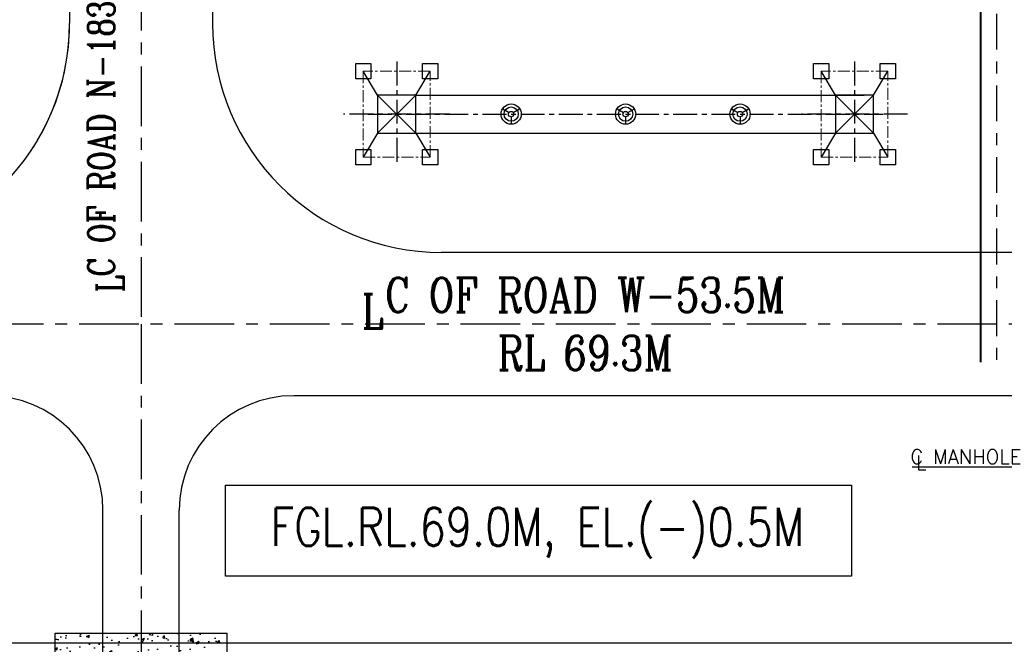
# Model space of a CAD drawing. Header units: inches. Extents: x -341304 to 31571016, y -692717 to 2132253.
# Tile 173 of 256: x 606345 to 657964, y -329256 to -296539. Entities that reach past the tile are written whole.
import ezdxf
from ezdxf.enums import TextEntityAlignment as Align

# ---------------------------------------------------------------- set-up
doc = ezdxf.new("R2010")
doc.units = ezdxf.units.IN
doc.header["$MEASUREMENT"] = 0
for name, pattern in [('CENTER', [2, 1.25, -0.25, 0.25, -0.25]), ('CENTRE', [1.5, 0.75, -0.25, 0.25, -0.25]), ('DASHDOT', [1, 0.5, -0.25, 0, -0.25])]:
    doc.linetypes.add(name, pattern=pattern)
for name, color, linetype in [('0-ROAD', 2, 'Continuous'), ('CEN', 1, 'CENTER'), ('CW MU', 150, 'Continuous'), ('ENCASING', 44, 'Continuous'), ('TCE-ME-ROAD', 244, 'Continuous'), ('text', 3, 'Continuous'), ('TOWER', 7, 'Continuous')]:
    doc.layers.add(name, color=color, linetype=linetype)
doc.layers.add('CENTER', color=2, linetype='CENTER', lineweight=15)
doc.styles.add('ROMANC', font='ROMANC.SHX')
doc.styles.add('ROMANS', font='romans')

# ---------------------------------------------------------------- blocks, each defined once
blk = doc.blocks.new('A$C388E31B1')
at = {"layer": 'text', "char_height": 1000, "width": 6911.2, "attachment_point": 1, "rotation": 90, "style": 'ROMANS'}
for s, insert in [('\\pi1227;{\\W0.8;2300NB \\P\\pi7.9816;CW SUPPLY \\P\\pi2503.2;U#1}', (17668, -786)), ('\\pi1227;{\\W0.8;2300NB \\P\\pi7.9816;CW SUPPLY \\P\\pi2388.9;U#2}', (24067, -905)), ('\\pi1227;{\\W0.8;2300NB \\P\\pi27.029;CW RETURN \\P\\pi2388.9;U#2}', (30467, -954))]:
    blk.add_mtext(s, dxfattribs=dict(at, insert=insert))
blk = doc.blocks.new('BTG Road')
at = {"layer": 'TCE-ME-ROAD', "color": 11, "linetype": 'CENTER', "ltscale": 2500}
for p, q in [((2701394, 219644), (2701394, 641519)), ((2701394, 424519), (2679893, 424519)), ((2754894, 424519, 43814), (2701394, 424519, 43814))]:
    blk.add_line(p, q, dxfattribs=at)
at = {"layer": 'TCE-ME-ROAD'}
for p, q in [((2754894, 428269), (2717144, 428269)), ((2680362, 426519), (2691644, 426519)), ((2680362, 422519), (2691644, 422519)), ((2754894, 420769), (2717144, 420769)), ((2697644, 230019), (2697644, 416519)), ((2705144, 378188), (2705144, 408769))]:
    blk.add_line(p, q, dxfattribs=at)
for centre, radius, start, end in [((2717144, 440269), 12000, 180, 270), ((2691644, 432519), 6000, 270, 0), ((2717144, 440269), 12000, 237.3227, 270), ((2691644, 416519), 6000, 0, 90), ((2717144, 408769), 12000, 90, 180)]:
    blk.add_arc(centre, radius, start, end, dxfattribs=at)
blk = doc.blocks.new('400LAPL')
at = {"color": 230, "ltscale": 700}
for p, q in [((-442, 255), (-108, 62)), ((108, 62), (442, 255)), ((0, -125), (0, -510))]:
    blk.add_line(p, q, dxfattribs=at)
for radius, start, end in [(530, 0, 180), (530, 180, 0), (142, 0, 180), (142, 180, 0)]:
    blk.add_arc((0, 0), radius, start, end, dxfattribs=at)
blk = doc.blocks.new('TWRH')
at = {"ltscale": 3000}
for p, q in [((-1000, 1000), (-2250, 1750)), ((1000, 1000), (2250, 1750)), ((1000, 1000), (-1000, 1000)), ((-1000, 1000), (-1000, -1000)), ((1000, -1000), (1000, 1000)), ((-1000, -1000), (-2250, -1750)), ((-1000, -1000), (1000, -1000)), ((1000, -1000), (2250, -1750))]:
    blk.add_line(p, q, dxfattribs=at)
at = {"ltscale": 100}
for p, q in [((-1000, 1000), (1000, -1000)), ((1000, 1000), (-1000, -1000))]:
    blk.add_line(p, q, dxfattribs=at)
for points in [[(-2650, 2150), (-1850, 2150), (-1850, 1350), (-2650, 1350)], [(1850, 2150), (2650, 2150), (2650, 1350), (1850, 1350)], [(-2650, -1350), (-1850, -1350), (-1850, -2150), (-2650, -2150)], [(1850, -1350), (2650, -1350), (2650, -2150), (1850, -2150)]]:
    blk.add_lwpolyline(points, close=True, dxfattribs=at)
at = {"layer": 'CEN', "ltscale": 1000}
for p, q in [((0, -2781), (0, 2781)), ((2753, 0), (-2753, 0))]:
    blk.add_line(p, q, dxfattribs=at)
at = {"layer": 'CENTER', "color": 7, "ltscale": 500}
for p, q in [((2250, 1750), (-2250, 1750)), ((-2250, 1750), (-2250, -1750)), ((2250, -1750), (2250, 1750)), ((-2250, -1750), (2250, -1750))]:
    blk.add_line(p, q, dxfattribs=at)
blk = doc.blocks.new('A$C232611C6')
at = {"layer": 'CEN', "ltscale": 1000}
blk.add_line((7075, 11000, 0), (34075, 11000, 0), dxfattribs=at)
at = {"layer": 'TOWER', "color": 230}
for p, q in [((9575, 12000, 0), (33075, 12000, 0)), ((9575, 10000, 0), (33075, 10000, 0))]:
    blk.add_line(p, q, dxfattribs=at)
for centre in [(14575, 11000, 0), (20575, 11000, 0), (26575, 11000, 0)]:
    blk.add_ellipse(centre, major_axis=(-265, -265), ratio=1, start_param=5.497787, end_param=11.780972, dxfattribs=at)
at = {"color": 230, "rotation": 90}
blk.add_blockref('TWRH', (8575, 11000, 0), dxfattribs=at)
at = {"rotation": 90}
blk.add_blockref('TWRH', (32575, 11000, 0), dxfattribs=at)
at = {"layer": 'TOWER', "color": 230, "xscale": -1, "zscale": 1333.333333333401}
for p in [(14575, 11000, 0), (20575, 11000, 0), (26575, 11000, 0)]:
    blk.add_blockref('400LAPL', p, dxfattribs=at)
blk = doc.blocks.new('GT REV-02')
at = {"color": 230, "linetype": 'CENTRE', "ltscale": 2500}
blk.add_line((-775591, 36191, 96251), (-775591, -809, 96251), dxfattribs=at)
at = {"color": 230, "linetype": 'DASHDOT', "ltscale": 2500, "const_width": 100, "elevation": 96251}
blk.add_lwpolyline([(-776429, 36191), (-776429, -809)], dxfattribs=at)
at = {"color": 230}
blk.add_blockref('A$C232611C6', (-815615, 1191, 96251), dxfattribs=at)

msp = doc.modelspace()

# ---------------------------------------------------------------- hatches: boundary and pattern name
at = {"layer": 'ENCASING'}
h = msp.add_hatch(dxfattribs=at)
h.set_pattern_fill('AR-CONC', color=256, scale=200)
h.set_pattern_definition([(50, (795709.4, -258983.5), (1434.5204, -125.504), [150, -1650]), (355, (795709.4, -258983.5), (-277.503, 1504.384), [120, -1320]), (100.45144, (795828.9, -258994), (1157.018, 1378.88), [127.48, -1402.284]), (46.1842, (795709.4, -258583.5), (2134.483, -331.039), [225, -2475]), (96.6356, (795887.2, -258611), (1869.324, 1948.237), [191.22, -2103.428]), (351.1842, (795709.4, -258583.5), (1869.324, 1948.237), [180, -1980]), (21, (795909.4, -258683.5), (1193.814, -805.238), [150, -1650]), (326, (795909.4, -258683.5), (486.631, 1450.3), [120, -1320]), (71.45144, (796008.9, -258750.6), (1680.445, 645.062), [127.48, -1402.284]), (37.5, (795709.4, -258983.5), (24.3197, 665.7877), [0, -1304, 0, -1340, 0, -1325]), (7.5, (795709.4, -258983.5), (526.139, 788.8234), [0, -764, 0, -1274, 0, -505]), (327.5, (795263.4, -258983.5), (1067.6449, -45.1097), [0, -500, 0, -1560, 0, -2070]), (317.5, (795063.4, -258983.5), (1166.3723, 200.21), [0, -650, 0, -1036, 0, -1470])])
h.paths.add_polyline_path([(608209.4, -328678.5), (617209.4, -328678.5), (617209.4, -330288.5), (608209.4, -330288.5)])

# ---------------------------------------------------------------- linework, layer by layer
at = {"color": 5, "lineweight": -3}
msp.add_line((663534.4, -319983.5), (653125.5, -319983.5), dxfattribs=at)
at = {"lineweight": -3}
msp.add_lwpolyline([(617126.7, -320917.8), (649945.3, -320917.8), (649945.3, -325684.7), (617126.7, -325684.7)], close=True, dxfattribs=at)
at = {"layer": 'CW MU', "linetype": 'Continuous', "ltscale": 100}
msp.add_line((584944.4, -329178.5), (837606.7, -329178.5), dxfattribs=at)
at = {"layer": 'ENCASING'}
msp.add_lwpolyline([(608209.4, -328678.5), (617209.4, -328678.5), (617209.4, -330288.5), (608209.4, -330288.5)], close=True, dxfattribs=at)

# ---------------------------------------------------------------- block references
at = {"color": 7}
msp.add_blockref('A$C388E31B1', (584096.5, -372087.9), dxfattribs=at)
at = {"color": 230}
msp.add_blockref('GT REV-02', (1433150.1, -313674.2, 96251.3), dxfattribs=at)
at = {"layer": 'TCE-ME-ROAD', "rotation": 90}
msp.add_blockref('BTG Road', (1037228.5, -3013877.5), dxfattribs=at)

# ---------------------------------------------------------------- texts
at = {"color": 3, "lineweight": -2, "style": 'ROMANS'}
for s, p in [('C MANHOLE', (653036.7, -319808.6, 192502.6)), ('L', (653334.6, -320120.9, 192502.6))]:
    msp.add_text(s, height=750, dxfattribs=at).set_placement(p)
at = {"layer": '0-ROAD', "color": 3, "lineweight": -2, "style": 'ROMANS', "width": 0.8}
msp.add_text('FGL.RL.69.0M, EL.(-)0.5M', height=2000, dxfattribs=at).set_placement((633488.2, -323101.1, -2733.3), align=Align.MIDDLE_CENTER)
at = {"layer": 'text', "style": 'ROMANC', "width": 0.8}
for s, p in [('C OF ROAD N-183', (610620.6, -302657.1)), ('L', (611097.1, -310396.4))]:
    msp.add_text(s, height=1400, rotation=90, dxfattribs=at).set_placement(p, align=Align.MIDDLE)
for s, p in [('C OF ROAD W-53.5M', (635991, -310952.2)), ('L', (624833.1, -311820.4)), ('RL 69.3M', (635991, -313999.4))]:
    msp.add_text(s, height=1800, dxfattribs=at).set_placement(p, align=Align.MIDDLE)

doc.saveas('drawing.dxf')
